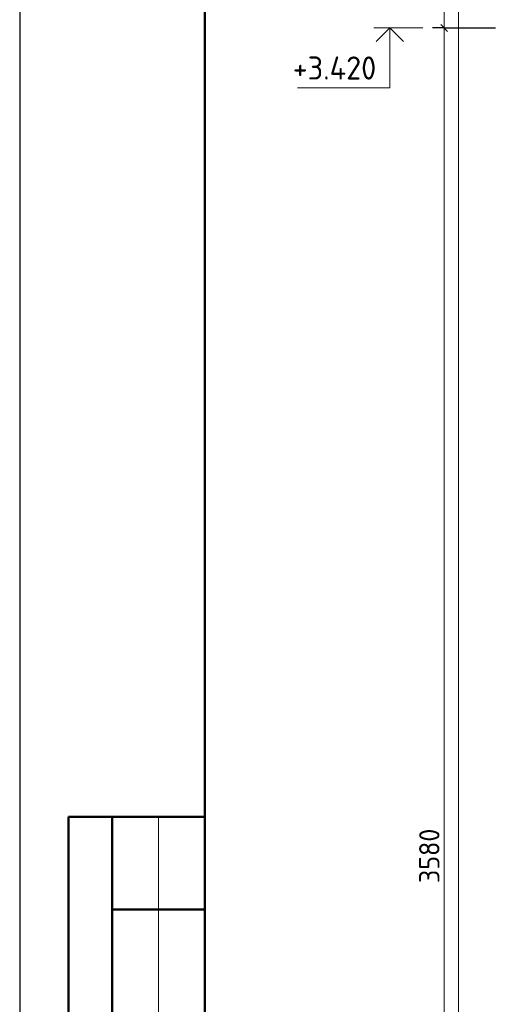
# Model space of a CAD drawing. Header units: millimetres. Extents: x 0 to 42000, y 0 to 29700.
# Tile 4 of 30: x 0 to 5171, y 13474 to 24120. Entities that reach past the tile are written whole.
import ezdxf

# ---------------------------------------------------------------- set-up
doc = ezdxf.new("R2010")
doc.units = ezdxf.units.MM
doc.layers.add('Standard', color=7, linetype='Continuous', lineweight=25)
doc.styles.add('ISOCPEUR', font='txt')

msp = doc.modelspace()

# ---------------------------------------------------------------- linework, layer by layer
at = {"layer": 'Standard', "color": 7, "linetype": 'Continuous', "lineweight": 25, "transparency": 33554687}
for p, q in [((2000, 29200), (2000, 1058)), ((4549, 24069), (4624, 23994))]:
    msp.add_line(p, q, dxfattribs=at)
at = {"layer": 'Standard', "color": 7, "linetype": 'Continuous', "lineweight": 13, "transparency": 33554687}
for p, q in [((4586, 25032), (4586, 24032)), ((4356, 24032), (3826, 24032)), ((4586, 24032), (4586, 6132)), ((1500, 15500), (1500, 9000))]:
    msp.add_line(p, q, dxfattribs=at)
at = {"layer": 'Standard', "color": 7, "linetype": 'Continuous', "lineweight": -3, "transparency": 33554687}
for q in [(4461, 24032), (4711, 24032), (5141, 24032)]:
    msp.add_line((4586, 24032), q, dxfattribs=at)
at = {"layer": 'Standard', "color": 7, "linetype": 'Continuous', "lineweight": 50, "transparency": 33554687}
for p, q in [((6, 15500), (0, 15500)), ((2000, 15500), (527, 15500)), ((527, 15500), (527, 9000)), ((527, 15500), (527, 9000)), ((1000, 15500), (1000, 9000)), ((2000, 14500), (1000, 14500))]:
    msp.add_line(p, q, dxfattribs=at)
at = {"layer": 'Standard', "color": 7, "linetype": 'Continuous', "lineweight": 25, "transparency": 33554687}
msp.add_lwpolyline([(0, 0), (42000, 0), (42000, 29700), (0, 29700), (0, 0)], close=True, dxfattribs=at)
at = {"layer": 'Standard', "color": 7, "linetype": 'Continuous', "lineweight": 50, "transparency": 33554687}
msp.add_lwpolyline([(2000, 29200), (41500, 29200), (41500, 500), (2000, 500), (2000, 29200)], close=True, dxfattribs=at)
at = {"layer": 'Standard', "color": 7, "linetype": 'Continuous', "lineweight": 13, "transparency": 33554687}
for points in [[(23000, 29200), (2000, 29200), (2000, 500), (23000, 500), (23000, 29200)], [(4000, 24032), (4000, 23382), (3000, 23382)]]:
    msp.add_lwpolyline(points, dxfattribs=at)
at = {"layer": 'Standard', "color": 254, "linetype": 'Continuous', "lineweight": 18, "true_color": 0xc4c4ff, "transparency": 33554687}
msp.add_lwpolyline([(4741, 3632), (12491, 3632), (12491, 25532), (4741, 25532), (4741, 3632)], dxfattribs=at)
at = {"layer": 'Standard', "color": 7, "linetype": 'Continuous', "lineweight": 35, "transparency": 33554687}
msp.add_lwpolyline([(4148, 23883), (4000, 24032), (3852, 23883)], dxfattribs=at)

# ---------------------------------------------------------------- texts
at = {"layer": 'Standard', "color": 7, "linetype": 'Continuous', "lineweight": 25, "transparency": 33554687, "insert": (2950, 23473), "char_height": 250, "width": 1093.07, "attachment_point": 7, "style": 'ISOCPEUR'}
msp.add_mtext('\\W0.95;+3.420', dxfattribs=at)
at = {"layer": 'Standard', "color": 7, "linetype": 'Continuous', "lineweight": 25, "transparency": 33554687, "insert": (4536, 14785), "char_height": 220, "width": 718.09, "attachment_point": 7, "rotation": 90, "style": 'ISOCPEUR'}
msp.add_mtext('\\W0.93;3580', dxfattribs=at)

doc.saveas('drawing.dxf')
